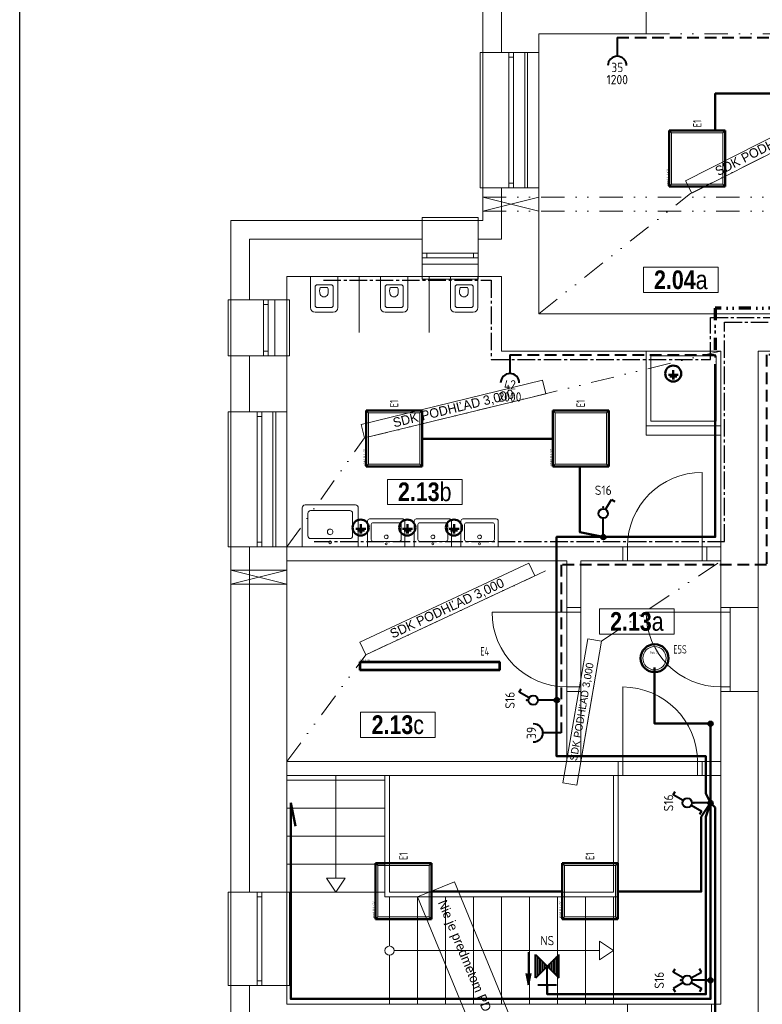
# Model space of a CAD drawing. Header units: millimetres. Extents: x 15895 to 58613, y -11754 to 79916.
# Tile 2 of 21: x 15895 to 23855, y -808 to 9742. Entities that reach past the tile are written whole.
import ezdxf
from ezdxf.enums import TextEntityAlignment as Align

# ---------------------------------------------------------------- set-up
doc = ezdxf.new("R2010")
doc.units = ezdxf.units.MM
for name, pattern in [('DASHED2', [0.375, 0.25, -0.125]), ('DGN STYLE 4', [1.514702, 0.756878, -0.378439, 0.000946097, -0.378439]), ('DIVIDE', [1.25, 0.5, -0.25, 0, -0.25, 0, -0.25]), ('DĚLICÍ2', [15.875, 6.35, -3.175, 0, -3.175, 0, -3.175]), ('STŘEDOVÁ2', [1.125, 0.75, -0.125, 0.125, -0.125])]:
    doc.linetypes.add(name, pattern=pattern)
doc.layers.get('0').update_dxf_attribs({"linetype": 'CONTINUOUS'})
doc.layers.get('DEFPOINTS').update_dxf_attribs({"linetype": 'CONTINUOUS'})
for name, color, linetype, lineweight in [('- zariadenie', 30, 'CONTINUOUS', 0), ('1-BLESKOZVOD', 1, 'CONTINUOUS', 50), ('1-ENN - SILN. ŽLABY', 165, 'CONTINUOUS', 70), ('1-ENN-SVETLÁ', 4, 'CONTINUOUS', 40), ('1-ENN-ZÁSUVKY', 1, 'CONTINUOUS', 40), ('1-ENNsvietidlá', 7, 'CONTINUOUS', 50), ('2DE_TXTMARK', 41, 'CONTINUOUS', 18), ('CP_DETAL', 33, 'CONTINUOUS', 18), ('EL1', 7, 'CONTINUOUS', 30), ('EL2', 7, 'CONTINUOUS', 40), ('EL3', 4, 'CONTINUOUS', 40), ('ELEKTRO NN', 1, 'CONTINUOUS', 40), ('HLAVNÉ POSPÁJANIE - TRASY', 30, 'DGN STYLE 4', 30), ('tenka', 7, 'CONTINUOUS', 0), ('ZÁSUVKY', 4, 'CONTINUOUS', 35)]:
    doc.layers.add(name, color=color, linetype=linetype, lineweight=lineweight)
doc.layers.add('2DE_TXTLUM', color=7, linetype='CONTINUOUS')
doc.styles.add('1-50_ce_2mm_100', font='GOTHIC.TTF', dxfattribs={"height": 100})
doc.styles.add('CP_ATTR', font='isocp.shx')
doc.styles.get("Standard").update_dxf_attribs({"font": 'isocp.shx'})

# ---------------------------------------------------------------- blocks, each defined once
blk = doc.blocks.new('*T389')
at = {"layer": 'DEFPOINTS', "color": 8, "lineweight": 0}
for p, q in [((0, 0), (800, 0)), ((0, 0), (0, -271)), ((800, 0), (800, -271)), ((0, -271), (800, -271))]:
    blk.add_line(p, q, dxfattribs=at)
at = {"layer": 'tenka', "color": 0, "insert": (400, -135), "char_height": 200, "width": 796, "attachment_point": 5, "style": '1-50_ce_2mm_100'}
blk.add_mtext('{\\fTechnicLite|b1|i0|c2|p2;\\C256;2.04\\fArial Narrow|b0|i0|c0|p34;a}', dxfattribs=at)
blk = doc.blocks.new('*T397')
at = {"layer": 'DEFPOINTS', "color": 8, "lineweight": 0}
for p, q in [((0, 0), (800, 0)), ((0, 0), (0, -271)), ((800, 0), (800, -271)), ((0, -271), (800, -271))]:
    blk.add_line(p, q, dxfattribs=at)
at = {"layer": 'tenka', "color": 0, "insert": (400, -135), "char_height": 200, "width": 796, "attachment_point": 5, "style": '1-50_ce_2mm_100'}
blk.add_mtext('{\\fTechnicLite|b1|i0|c2|p2;\\C256;2.13\\fArial Narrow|b0|i0|c238|p34;c}', dxfattribs=at)
blk = doc.blocks.new('*T403')
at = {"layer": 'DEFPOINTS', "color": 8, "lineweight": 0}
for p, q in [((0, 0), (396, 163)), ((396, 163), (987, -1270)), ((0, 0), (591, -1433)), ((591, -1433), (987, -1270))]:
    blk.add_line(p, q, dxfattribs=at)
at = {"layer": 'tenka', "color": 0, "insert": (493, -635), "char_height": 100, "width": 1546, "attachment_point": 5, "rotation": 292.4061, "style": '1-50_ce_2mm_100'}
blk.add_mtext('Nie je predmetom PD ', dxfattribs=at)
blk = doc.blocks.new('fdgfdsgdfs')
at = {"layer": '- zariadenie'}
for p, q in [((1096715, -605249), (1096520, -605249)), ((1096470, -605299), (1096470, -605634)), ((1096520, -605324), (1096520, -605519)), ((1096690, -605299), (1096545, -605299)), ((1096715, -605519), (1096715, -605324)), ((1096765, -605634), (1096765, -605299)), ((1096690, -605544), (1096545, -605544)), ((1096621, -605515), (1096582, -605515)), ((1096621, -605515), (1096659, -605515)), ((1096470, -605634), (1096765, -605634))]:
    blk.add_line(p, q, dxfattribs=at)
for centre, radius, start, end in [((1096520, -605299), 50, 90, 180), ((1096715, -605299), 50, 0, 90), ((1096545, -605324), 25, 90, 180), ((1096690, -605324), 25, 0, 90), ((1096700, -605473), 126, 164.6539, 199.755), ((1096617, -605456), 41.5, 84.2198, 156.4961), ((1096624, -605456), 41.5, 23.5039, 95.7802), ((1096541, -605473), 126, 340.245, 15.346), ((1096545, -605519), 25, 180, 270), ((1096690, -605519), 25, 270, 0)]:
    blk.add_arc(centre, radius, start, end, dxfattribs=at)
blk = doc.blocks.new('u 600x450')
for p, q in [((300, 0), (-300, 0)), ((-300, 0), (-300, -420)), ((210, -90), (-210, -90)), ((300, -420), (300, 0)), ((-240, -120), (-240, -360)), ((240, -360), (240, -120)), ((-210, -390), (210, -390)), ((-270, -450), (270, -450))]:
    blk.add_line(p, q)
blk.add_circle((0, -50), 15)
for centre, start, end in [((-210, -120), 90, 180), ((210, -120), 360, 90), ((-270, -420), 180, 270), ((-210, -360), 180, 270), ((210, -360), 270, 360), ((270, -420), 270, 360)]:
    blk.add_arc(centre, 30, start, end)
for start_param, end_param in [(4.457203, 7.598795), (1.31561, 4.457203)]:
    blk.add_ellipse((-1, -162), major_axis=(-29, -7.6), ratio=1, start_param=start_param, end_param=end_param)
blk = doc.blocks.new('*T423')
at = {"layer": 'DEFPOINTS', "color": 8, "lineweight": 0}
for p, q in [((0, 0), (800, 0)), ((0, 0), (0, -271)), ((800, 0), (800, -271)), ((0, -271), (800, -271))]:
    blk.add_line(p, q, dxfattribs=at)
at = {"layer": 'tenka', "color": 0, "insert": (400, -135), "char_height": 200, "width": 796, "attachment_point": 5, "style": '1-50_ce_2mm_100'}
blk.add_mtext('{\\fTechnicLite|b1|i0|c2|p2;\\C256;2.13\\fArial Narrow|b0|i0|c238|p34;b}', dxfattribs=at)
blk = doc.blocks.new('*T424')
at = {"layer": 'DEFPOINTS', "color": 8, "lineweight": 0}
for p, q in [((0, 0), (800, 0)), ((0, 0), (0, -271)), ((800, 0), (800, -271)), ((0, -271), (800, -271))]:
    blk.add_line(p, q, dxfattribs=at)
at = {"layer": 'tenka', "color": 0, "insert": (400, -135), "char_height": 200, "width": 796, "attachment_point": 5, "style": '1-50_ce_2mm_100'}
blk.add_mtext('{\\fTechnicLite|b1|i0|c2|p2;\\C256;2.13\\fArial Narrow|b0|i0|c238|p34;a}', dxfattribs=at)
blk = doc.blocks.new('*T429')
at = {"layer": 'DEFPOINTS', "color": 8, "lineweight": 0}
for p, q in [((-148, 25), (118, 1567)), ((0, 0), (265, 1542)), ((265, 1542), (118, 1567)), ((0, 0), (-148, 25))]:
    blk.add_line(p, q, dxfattribs=at)
at = {"layer": 'tenka', "color": 0, "insert": (59, 784), "char_height": 80, "width": 1560.27, "attachment_point": 5, "rotation": 80.2337, "style": '1-50_ce_2mm_100'}
blk.add_mtext('SDK PODHĽAD 3,000', dxfattribs=at)
blk = doc.blocks.new('*T430')
at = {"layer": 'DEFPOINTS', "color": 8, "lineweight": 0}
for p, q in [((-36, 146), (1907, 620)), ((1943, 474), (1907, 620)), ((0, 0), (1943, 474)), ((0, 0), (-36, 146))]:
    blk.add_line(p, q, dxfattribs=at)
at = {"layer": 'tenka', "color": 0, "insert": (954, 310), "char_height": 100, "width": 1996, "attachment_point": 5, "rotation": 13.7155, "style": '1-50_ce_2mm_100'}
blk.add_mtext('SDK PODHĽAD 3,000', dxfattribs=at)
blk = doc.blocks.new('*T431')
at = {"layer": 'DEFPOINTS', "color": 8, "lineweight": 0}
for p, q in [((-63, 136), (1749, 982)), ((1812, 846), (1749, 982)), ((0, 0), (1812, 846)), ((0, 0), (-63, 136))]:
    blk.add_line(p, q, dxfattribs=at)
at = {"layer": 'tenka', "color": 0, "insert": (874, 491), "char_height": 100, "width": 1996, "attachment_point": 5, "rotation": 25.0155, "style": '1-50_ce_2mm_100'}
blk.add_mtext('SDK PODHĽAD 3,000', dxfattribs=at)
blk = doc.blocks.new('*T432')
at = {"layer": 'DEFPOINTS', "color": 8, "lineweight": 0}
for p, q in [((-68, 134), (1716, 1038)), ((1784, 904), (1716, 1038)), ((0, 0), (1784, 904)), ((0, 0), (-68, 134))]:
    blk.add_line(p, q, dxfattribs=at)
at = {"layer": 'tenka', "color": 0, "insert": (858, 519), "char_height": 100, "width": 1996, "attachment_point": 5, "rotation": 26.8656, "style": '1-50_ce_2mm_100'}
blk.add_mtext('SDK PODHĽAD 3,000', dxfattribs=at)
blk = doc.blocks.new('LED panel 600x600')
for p, q in [((0, 600), (0, 0)), ((600, 600), (0, 600)), ((600, 0), (600, 600)), ((0, 0), (600, 0))]:
    blk.add_line(p, q)
at = {"layer": 'CP_DETAL'}
for p, q in [((25, 575), (0, 600)), ((25, 575), (25, 25)), ((575, 575), (25, 575)), ((575, 575), (600, 600)), ((575, 575), (575, 25)), ((25, 25), (0, 0)), ((25, 25), (575, 25)), ((575, 25), (600, 0))]:
    blk.add_line(p, q, dxfattribs=at)
at = {"linetype": 'ByBlock', "style": 'CP_ATTR', "flags": 9}
for tag in ['TEXT_10', 'TEXT_09', 'TEXT_08', 'TEXT_07', 'TEXT_06', 'TEXT_05', 'TEXT_04', 'TEXT_03', 'TEXT_02', 'TEXT_01', 'SHAPE', 'LAMPTYPE', 'COLOR_LIGHT', 'IP', 'COLOR_TEMP', 'LIGHT_EFFICACY', 'FLUX', 'OTHER', 'WEIGHT', 'VOLTAGE', 'POWER', 'CHARACTER', 'ORDER-NO', 'PRODUCT-TYPE', 'ARTICLE', 'PRODUCER', 'NRLAMPS', 'GROUP', 'NAME']:
    blk.add_attdef(tag, text='', height=0.000000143, dxfattribs=at).set_placement((300, 300), align=Align.MIDDLE_LEFT)
at = {"layer": '2DE_TXTLUM', "style": 'CP_ATTR', "width": 0.8, "flags": 8}
blk.add_attdef('NUMBER', text='', height=90, dxfattribs=at).set_placement((636, 300), align=Align.MIDDLE_LEFT)
at = {"layer": '2DE_TXTMARK', "linetype": 'ByBlock', "style": 'CP_ATTR', "width": 0.8, "flags": 8}
blk.add_attdef('MARK1', text='', height=20, dxfattribs=at).set_placement((0, 620), align=Align.MIDDLE_LEFT)
blk = doc.blocks.new('Venus 60')
for p, q in [((0, 44), (0, -44)), ((0, 44), (1500, 44)), ((1500, 44), (1500, -44)), ((0, -44), (1500, -44))]:
    blk.add_line(p, q)
at = {"layer": 'CP_DETAL'}
for p, q in [((10, 34), (1490, 34)), ((10, 34), (10, -34)), ((1490, 34), (1490, -34)), ((10, -34), (1490, -34))]:
    blk.add_line(p, q, dxfattribs=at)
at = {"linetype": 'ByBlock', "style": 'CP_ATTR', "flags": 9}
for tag in ['TEXT_10', 'TEXT_09', 'TEXT_08', 'TEXT_07', 'TEXT_06', 'TEXT_05', 'TEXT_04', 'TEXT_03', 'TEXT_02', 'TEXT_01', 'SHAPE', 'LAMPTYPE', 'COLOR_LIGHT', 'IP', 'COLOR_TEMP', 'LIGHT_EFFICACY', 'FLUX', 'OTHER', 'WEIGHT', 'VOLTAGE', 'POWER', 'CHARACTER', 'ORDER-NO', 'PRODUCT-TYPE', 'ARTICLE', 'PRODUCER', 'NRLAMPS', 'GROUP', 'NAME']:
    blk.add_attdef(tag, text='', height=0.000000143, dxfattribs=at).set_placement((600, 0), align=Align.MIDDLE_LEFT)
at = {"layer": '2DE_TXTLUM', "style": 'CP_ATTR', "width": 0.8, "flags": 8}
blk.add_attdef('NUMBER', text='', height=90, dxfattribs=at).set_placement((1528, 0), align=Align.MIDDLE_LEFT)
at = {"layer": '2DE_TXTMARK', "linetype": 'ByBlock', "style": 'CP_ATTR', "width": 0.8, "flags": 8}
blk.add_attdef('MARK1', text='', height=20, dxfattribs=at).set_placement((0, 64), align=Align.MIDDLE_LEFT)
blk = doc.blocks.new('Pluto 20')
blk.add_circle((0, 0), 150)
at = {"layer": 'CP_DETAL'}
blk.add_circle((0, 0), 125, dxfattribs=at)
at = {"linetype": 'ByBlock', "style": 'CP_ATTR', "flags": 9}
for tag in ['TEXT_10', 'TEXT_09', 'TEXT_08', 'TEXT_07', 'TEXT_06', 'TEXT_05', 'TEXT_04', 'TEXT_03', 'TEXT_02', 'TEXT_01', 'SHAPE', 'LAMPTYPE', 'COLOR_LIGHT', 'IP', 'COLOR_TEMP', 'LIGHT_EFFICACY', 'FLUX', 'OTHER', 'WEIGHT', 'VOLTAGE', 'POWER', 'CHARACTER', 'ORDER-NO', 'PRODUCT-TYPE', 'ARTICLE', 'PRODUCER', 'NRLAMPS', 'GROUP', 'NAME']:
    blk.add_attdef(tag, text='', height=0.000000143, dxfattribs=at).set_placement((-4, -4), align=Align.MIDDLE_LEFT)
at = {"layer": '2DE_TXTLUM', "style": 'CP_ATTR', "width": 0.8, "flags": 8}
blk.add_attdef('NUMBER', text='', height=90, dxfattribs=at).set_placement((200, 95), align=Align.MIDDLE_LEFT)
at = {"layer": '2DE_TXTMARK', "linetype": 'ByBlock', "style": 'CP_ATTR', "width": 0.8, "flags": 8}
blk.add_attdef('MARK1', text='', height=20, dxfattribs=at).set_placement((-50, 60), align=Align.MIDDLE_LEFT)
blk = doc.blocks.new('spínač 1')
at = {"linetype": 'Continuous'}
blk.add_point((0, 2.4), dxfattribs=at)
at = {"layer": 'EL2', "linetype": 'Continuous'}
for p, q in [((0.5, 1.87), (1.75, 4.03)), ((1.75, 4.03), (2.47, 3.61))]:
    blk.add_line(p, q, dxfattribs=at)
blk.add_circle((0, 1), 1, dxfattribs=at)
at = {"layer": 'EL1', "linetype": 'Continuous', "flags": 8}
blk.add_attdef('POPIS', text='', height=2, dxfattribs=at).set_placement((0, 7), align=Align.MIDDLE)
at = {"layer": 'EL1', "linetype": 'Continuous', "flags": 1}
blk.add_attdef('ZARIZENI', (0, 1.2), '', height=2, dxfattribs=at)
at = {"layer": 'EL1', "flags": 8}
blk.add_attdef('DRUH', (2, 0.5), '', height=1.7, dxfattribs=at)
blk = doc.blocks.new('ELJV8')
at = {"layer": 'EL2'}
for p, q in [((-1, 0), (1, 0)), ((-0.912758, 0.4085), (0.912758, 0.4085)), ((-0.588496, 0.8085), (0.588496, 0.8085)), ((-0.920178, -0.3915), (0.920178, -0.3915)), ((-0.613458, -0.7915), (0.611169, -0.7915))]:
    blk.add_line(p, q, dxfattribs=at)
at = {"layer": 'EL2', "linetype": 'Continuous'}
blk.add_circle((0, 0), 1, dxfattribs=at)
at = {"layer": 'EL1', "linetype": 'Continuous', "flags": 1}
blk.add_attdef('KRABICE', (-0.013458, 0.0085), '', height=2, dxfattribs=at)
at = {"layer": 'EL1', "flags": 8}
blk.add_attdef('DRUH', (1.686542, -0.7915), '', height=1.7, dxfattribs=at)
blk = doc.blocks.new('spínač 6')
at = {"linetype": 'Continuous'}
blk.add_point((0, 2.4), dxfattribs=at)
blk.add_point((0, 2.4), dxfattribs=at)
blk.add_point((0, 2.4), dxfattribs=at)
at = {"layer": 'EL2', "linetype": 'Continuous'}
for p, q in [((0.5, 1.87), (1.75, 4.03)), ((1.75, 4.03), (2.47, 3.61)), ((-0.5, 0.13), (-1.75, -2.03)), ((-1.75, -2.03), (-2.47, -1.61))]:
    blk.add_line(p, q, dxfattribs=at)
blk.add_circle((0, 1), 1, dxfattribs=at)
at = {"layer": 'EL1', "linetype": 'Continuous', "flags": 8}
blk.add_attdef('POPIS', text='', height=2, dxfattribs=at).set_placement((0, 7), align=Align.MIDDLE)
at = {"layer": 'EL1', "linetype": 'Continuous', "flags": 1}
blk.add_attdef('ZARIZENI', (0, 1.2), '', height=2, dxfattribs=at)
at = {"layer": 'EL1', "flags": 8}
blk.add_attdef('DRUH', (2, 0.5), '', height=1.7, dxfattribs=at)
blk = doc.blocks.new('spínač 7')
at = {"layer": 'EL2', "linetype": 'Continuous'}
for p, q in [((-1.75, 4.03), (-2.47, 3.61)), ((-0.5, 1.87), (-1.75, 4.03)), ((0.5, 1.87), (1.75, 4.03)), ((1.75, 4.03), (2.47, 3.61)), ((-0.5, 0.13), (-1.75, -2.03)), ((0.5, 0.13), (1.75, -2.03)), ((-1.75, -2.03), (-2.47, -1.61)), ((1.75, -2.03), (2.47, -1.61))]:
    blk.add_line(p, q, dxfattribs=at)
blk.add_circle((0, 1), 1, dxfattribs=at)
blk.add_point((0, 2.4), dxfattribs=at)
blk.add_point((0, 2.4), dxfattribs=at)
at = {"layer": 'EL1', "linetype": 'Continuous', "flags": 8}
blk.add_attdef('POPIS', text='', height=2, dxfattribs=at).set_placement((0, 7), align=Align.MIDDLE)
at = {"layer": 'EL1', "linetype": 'Continuous', "flags": 1}
blk.add_attdef('ZARIZENI', (0, 1.2), '', height=2, dxfattribs=at)
at = {"layer": 'EL1', "flags": 8}
blk.add_attdef('DRUH', (2, 0.5), '', height=1.7, dxfattribs=at)
blk = doc.blocks.new('cpel_2590b_fhmd44h')
blk.add_arc((0, -2.5), 2.5, 0, 180)
at = {"linetype": 'ByBlock', "style": 'CP_ATTR', "flags": 9}
for tag in ['NAME', 'GROUP', 'NUMBER', 'PRODUCER', 'ARTICLE', 'PRODUCT-TYPE', 'ORDER-NO', 'CHARACTER', 'POWER', 'VOLTAGE', 'WEIGHT', 'OTHER']:
    blk.add_attdef(tag, text='', height=0.000625, dxfattribs=at).set_placement((-2.5, -2.5), align=Align.MIDDLE_LEFT)
blk = doc.blocks.new('CPEL_socket_02x_fhmd44h')
blk.add_line((0, 0), (0, -0.4))
at = {"xscale": 0.08, "yscale": 0.08, "zscale": 0.08}
blk.add_blockref('cpel_2590b_fhmd44h', (0, -0.4), dxfattribs=at)
at = {"linetype": 'ByBlock', "style": 'CP_ATTR', "flags": 9}
for tag, p in [('ORDER-NO', (-0.176, -0.301)), ('CHARACTER', (-0.176, -0.3)), ('NAME', (-0.176, -0.3)), ('GROUP', (-0.175, -0.301)), ('NUMBER', (-0.176, -0.301)), ('PRODUCER', (-0.175, -0.3)), ('ARTICLE', (-0.175, -0.3)), ('PRODUCT-TYPE', (-0.176, -0.301)), ('POWER', (-0.175, -0.301)), ('VOLTAGE', (-0.175, -0.301)), ('WEIGHT', (-0.175, -0.3)), ('OTHER', (-0.175, -0.3)), ('FUNCTION', (-0.175, -0.301)), ('LINK', (-0.176, -0.301))]:
    blk.add_attdef(tag, text='', height=0.000625, dxfattribs=at).set_placement(p, align=Align.MIDDLE_LEFT)
at = {"style": 'CP_ATTR', "flags": 12}
for tag, p in [('m', (0.34, -0.3)), ('n', (0, -0.64))]:
    blk.add_attdef(tag, text='', height=0.2, dxfattribs=at).set_placement(p, align=Align.MIDDLE_CENTER)
blk = doc.blocks.new('NS nastenné')
at = {"layer": 'EL2', "linetype": 'Continuous'}
for p, q in [((-4, 7), (-4, 0)), ((-4.5, 2.499999), (-4, 0)), ((-4, 0), (-3.499999, 2.5))]:
    blk.add_line(p, q, dxfattribs=at)
at = {"layer": 'EL3', "linetype": 'Continuous'}
for p, q in [((-2.5, 1.5), (-2.5, 6.5)), ((-2.474874, 1.525126), (2.474874, 6.474874)), ((-2.474874, 6.474874), (2.474874, 1.525126)), ((2.5, 1.5), (2.5, 6.5)), ((-2, 2), (-2, 6)), ((-1.5, 2.5), (-1.5, 5.5)), ((-1, 3), (-1, 5)), ((-0.5, 3.5), (-0.5, 4.5)), ((0.5, 3.5), (0.5, 4.5)), ((1, 3), (1, 5)), ((1.5, 2.5), (1.5, 5.5)), ((2, 2), (2, 6)), ((0, 0), (0, 4)), ((-2, 0), (2, 0))]:
    blk.add_line(p, q, dxfattribs=at)
at = {"layer": 'EL1', "flags": 8}
blk.add_attdef('POPIS', text='', height=2, dxfattribs=at).set_placement((0, 9.5), align=Align.MIDDLE)
at = {"layer": 'EL1', "linetype": 'Continuous', "flags": 1}
blk.add_attdef('SVITIDLO', (0, 4), '', height=2, dxfattribs=at)
blk = doc.blocks.new('ekvipotencial')
for p, q in [((2, -26), (2, 74)), ((-105, -26), (109, -26)), ((-71, -64), (79, -64)), ((-22, -102), (29, -102))]:
    blk.add_line(p, q)
blk.add_circle((0, 0), 172)

msp = doc.modelspace()

# ---------------------------------------------------------------- linework, layer by layer
msp.add_lwpolyline([(47395, 17946), (15895, 17946), (15895, -11754), (47395, -11754)], close=True)
at = {"layer": '1-ENN - SILN. ŽLABY', "linetype": 'DĚLICÍ2', "ltscale": 20}
msp.add_lwpolyline([(29450, 6650), (23350, 6650), (23350, 6050)], dxfattribs=at)
at = {"layer": '1-ENN-SVETLÁ'}
for p, q in [((22150, 4200), (22150, 4400)), ((21650, 2450), (21450, 2450)), ((23300, 1350), (23100, 1350)), ((23300, -550), (23100, -550))]:
    msp.add_line(p, q, dxfattribs=at)
at = {"layer": '1-ENN-SVETLÁ', "linetype": 'Continuous', "lineweight": 50}
for points in [[(23350, 8550), (23350, 8550), (23350, 8950), (24000, 8950), (26300, 8950), (26300, 9150), (26350, 9350), (26350, 6850)], [(23350, 6050), (23350, 4200), (22150, 4200), (21650, 4200), (21650, 2450)], [(20200, 5250), (21600, 5250)], [(21900, 4950), (21900, 4250), (22150, 4200)], [(23300, 2200), (22700, 2200), (22700, 2800)], [(21650, 2450), (21650, 1850), (23250, 1850), (23250, 1450), (23300, 1350), (23300, 2200)], [(18800, 1350), (18800, -750), (23300, -750), (23300, 1350), (23200, 1200), (23200, 400), (22300, 400)], [(18800, 1350), (18850, 1100)], [(21550, -600), (21550, -700), (23250, -700), (23250, 1200), (23300, 1350)], [(22300, -2350), (22500, -2350), (22500, -1250), (22250, -1200), (23350, -1200), (23350, 1300)], [(23300, 1350), (23350, 1300)], [(20300, 400), (21700, 400)]]:
    msp.add_lwpolyline(points, dxfattribs=at)
at = {"layer": '1-ENN-ZÁSUVKY', "linetype": 'DASHED2', "ltscale": 500}
for points in [[(22300, 9550), (27200, 9550)], [(27050, 6650), (27050, 6150), (23900, 6150), (23900, 5350), (23900, 3900), (21700, 3900), (21700, 2100)], [(21150, 6150), (23350, 6150)]]:
    msp.add_lwpolyline(points, dxfattribs=at)
at = {"layer": 'HLAVNÉ POSPÁJANIE - TRASY', "linetype": 'STŘEDOVÁ2', "ltscale": 250}
for points in [[(19150, 6950), (20950, 6950), (20950, 6100), (23300, 6100), (23300, 6550), (24300, 6550)], [(19050, 4150), (23450, 4150), (23450, 6500), (24350, 6500)]]:
    msp.add_lwpolyline(points, dxfattribs=at)
at = {"layer": 'tenka'}
for p, q in [((20859, 16892), (20859, 9392)), ((22609, 9892), (22609, 9592)), ((21459, 9592), (22609, 9592)), ((21459, 9592), (21459, 9392)), ((20859, 9392), (21459, 9392)), ((21139, 9392), (21139, 7942)), ((21189, 9392), (21189, 7942)), ((21339, 7942), (21339, 9392)), ((21139, 9342), (21189, 9342)), ((20859, 7942), (20859, 7592)), ((20859, 7942), (21459, 7942)), ((21139, 7992), (21189, 7992)), ((21459, 7942), (21459, 6592)), ((18159, 7592), (18159, 6742)), ((18159, 7592), (20209, 7592)), ((20209, 6992), (20209, 7592)), ((20809, 7592), (20859, 7592)), ((20809, 7592), (20809, 6992)), ((20809, 7242), (20209, 7242)), ((20809, 7192), (20209, 7192)), ((20259, 7242), (20259, 7192)), ((20759, 7242), (20759, 7192)), ((20209, 6992), (18759, 6992)), ((18759, 6742), (18759, 6992)), ((19534, 6992), (19534, 6392)), ((20284, 6992), (20284, 6392)), ((21059, 6992), (20809, 6992)), ((21059, 6992), (21059, 6192)), ((18159, 6742), (18759, 6742)), ((18509, 6742), (18509, 6142)), ((18509, 6692), (18559, 6692)), ((18559, 6742), (18559, 6142)), ((24729, 6592), (21459, 6592)), ((18159, 6142), (18759, 6142)), ((18159, 6142), (18159, 5542)), ((18509, 6192), (18559, 6192)), ((18759, 6142), (18759, 5542)), ((21059, 6192), (23409, 6192)), ((23409, 6192), (23409, 5392)), ((23809, 6192), (27809, 6192)), ((23809, 6192), (23809, 3442)), ((18159, 5542), (18759, 5542)), ((18439, 5542), (18439, 4092)), ((18439, 5492), (18489, 5492)), ((18489, 5542), (18489, 4092)), ((18639, 4092), (18639, 5542)), ((22609, 5392), (22609, 5292)), ((22609, 5392), (23409, 5392)), ((23409, 5392), (23409, 5292)), ((22609, 5292), (23409, 5292)), ((23409, 5292), (23409, 4092)), ((23209, 4892), (23209, 3942)), ((18439, 4142), (18489, 4142)), ((18159, 4092), (18759, 4092)), ((18159, 4092), (18159, 392)), ((18759, 4092), (22359, 4092)), ((18759, 3942), (18759, 4092)), ((22359, 4092), (22359, 3942)), ((23259, 4092), (22359, 4092)), ((22409, 4092), (22409, 3942)), ((23259, 4092), (23259, 3942)), ((23259, 4092), (23409, 4092)), ((23409, 3942), (23409, 4092)), ((18759, 3942), (18759, 1792)), ((18759, 3942), (21759, 3942)), ((21759, 3942), (21759, 3442)), ((21909, 3942), (21909, 3442)), ((21909, 3942), (22359, 3942)), ((22359, 3942), (23259, 3942)), ((23259, 3942), (23409, 3942)), ((23409, 3942), (23409, 3442)), ((20959, 3392), (21909, 3392)), ((21759, 3442), (21909, 3442)), ((21759, 2542), (21759, 3442)), ((21909, 3442), (21909, 2542)), ((23509, 3392), (22609, 3392)), ((23809, 3442), (23409, 3442)), ((23409, 2542), (23409, 3442)), ((23509, 3442), (23509, 2542)), ((21759, 2592), (21909, 2592)), ((21759, 2542), (21759, 1792)), ((21759, 2542), (21909, 2542)), ((21909, 2542), (21909, 1792)), ((22359, 2592), (22359, 1642)), ((23509, 2592), (23409, 2592)), ((23809, 2542), (23409, 2542)), ((23409, 2542), (23409, 1792)), ((23809, 2542), (23809, -958)), ((18759, 1792), (21759, 1792)), ((18759, 1642), (18759, 1792)), ((21909, 1792), (21759, 1792)), ((21909, 1792), (22309, 1792)), ((22309, 1792), (22309, 1642)), ((22309, 1792), (23209, 1792)), ((23159, 1792), (23159, 1642)), ((23209, 1792), (23409, 1792)), ((23209, 1792), (23209, 1642)), ((23409, 1642), (23409, 1792)), ((18759, 1642), (22309, 1642)), ((18759, 1642), (18759, 392)), ((19809, 1592), (18759, 1592)), ((19284, 1642), (19284, 542)), ((23209, 1642), (22309, 1642)), ((23209, 1642), (23409, 1642)), ((23409, 1642), (23409, -808)), ((19809, 1292), (18759, 1292)), ((19809, 992), (18759, 992)), ((19809, 692), (18759, 692)), ((19184, 542), (19384, 542)), ((19284, 542), (19284, 542)), ((18759, 392), (18159, 392)), ((18439, 392), (18439, -608)), ((18439, 342), (18489, 342)), ((18489, 392), (18489, -608)), ((19809, 392), (18759, 392)), ((22109, -333), (22109, -133)), ((19909, -233), (22109, -233)), ((22109, -233), (22109, -233)), ((18159, -608), (18159, -4108)), ((18759, -608), (18159, -608)), ((18439, -558), (18489, -558)), ((18759, -608), (18759, -808)), ((18759, -808), (22409, -808)), ((22409, -1108), (22409, -808)), ((23309, -808), (23409, -808)), ((23309, -1108), (23309, -808))]:
    msp.add_line(p, q, dxfattribs=at)
at = {"layer": 'tenka', "linetype": 'Continuous'}
for p, q in [((21059, 16692), (21059, 9392)), ((21059, 7942), (21059, 7392)), ((18359, 7392), (18359, 6742)), ((18359, 7392), (20209, 7392)), ((20809, 7392), (21059, 7392)), ((18359, 6142), (18359, 5542)), ((18359, 4092), (18359, 392)), ((19809, 1642), (19809, 342)), ((19859, 1642), (19859, 392)), ((22259, 1642), (22259, 392)), ((22309, 1642), (22309, 342)), ((19284, 392), (19184, 542)), ((19284, 392), (19384, 542)), ((19809, 342), (22309, 342)), ((19859, 392), (22259, 392)), ((19859, 342), (19859, -183)), ((20159, 342), (20159, -808)), ((20459, 342), (20459, -808)), ((20759, 342), (20759, -808)), ((21059, 342), (21059, -808)), ((21359, 342), (21359, -808)), ((21659, 342), (21659, -808)), ((21959, 342), (21959, -808)), ((22259, 342), (22259, -808)), ((22259, -233), (22109, -133)), ((19859, -283), (19859, -808)), ((22259, -233), (22109, -333)), ((18359, -608), (18359, -3908))]:
    msp.add_line(p, q, dxfattribs=at)
at = {"layer": 'tenka', "linetype": 'DIVIDE', "ltscale": 500}
for p, q in [((22609, 9592), (25209, 9592)), ((23086, 7880), (26479, 9592)), ((20859, 7842), (24879, 7842)), ((21459, 6592), (23086, 7880)), ((20859, 7692), (24879, 7692)), ((19592, 5260), (23409, 6192)), ((18759, 4092), (19592, 5260)), ((19605, 2937), (21759, 3942)), ((22132, 3082), (23409, 3942)), ((18759, 1792), (19605, 2937))]:
    msp.add_line(p, q, dxfattribs=at)
at = {"layer": 'tenka', "ltscale": 3}
for p, q in [((20859, 7942), (20859, 9392)), ((21309, 7942), (21309, 9392)), ((20859, 7692), (21459, 7842)), ((20859, 7842), (21459, 7692)), ((20209, 7592), (20809, 7592)), ((20209, 7122), (20809, 7122)), ((20209, 6992), (20809, 6992)), ((18159, 6142), (18159, 6742)), ((18629, 6142), (18629, 6742)), ((18759, 6142), (18759, 6742)), ((18159, 4092), (18159, 5542)), ((18609, 4092), (18609, 5542)), ((18159, 3842), (18759, 3842)), ((18159, 3692), (18759, 3842)), ((18159, 3842), (18759, 3692)), ((18159, 3692), (18759, 3692)), ((18159, -608), (18159, 392)), ((18759, -608), (18759, 392))]:
    msp.add_line(p, q, dxfattribs=at)
at = {"layer": 'tenka', "ltscale": 300}
for p, q in [((21459, 7942), (21459, 9392)), ((18759, 4092), (18759, 5542)), ((23809, 2542), (23809, 3442)), ((22409, -808), (23309, -808))]:
    msp.add_line(p, q, dxfattribs=at)
at = {"layer": 'tenka', "ltscale": 200}
msp.add_line((21909, 1792), (22132, 3082), dxfattribs=at)
at = {"layer": 'tenka'}
for points in [[(20859, 7942), (20829, 7942), (20829, 9392), (20859, 9392)], [(20209, 7592), (20209, 7622), (20809, 7622), (20809, 7592)], [(20209, 6992), (20209, 6962), (20809, 6962), (20809, 6992)], [(18159, 6142), (18129, 6142), (18129, 6742), (18159, 6742)], [(18759, 6142), (18789, 6142), (18789, 6742), (18759, 6742)], [(18159, 4092), (18129, 4092), (18129, 5542), (18159, 5542)], [(18159, -608), (18129, -608), (18129, 392), (18159, 392)], [(18759, -608), (18789, -608), (18789, 392), (18759, 392)]]:
    msp.add_lwpolyline(points, dxfattribs=at)
for points in [[(22609, 5392), (23409, 5392), (23409, 6192), (22609, 6192)], [(22659, 5442), (23359, 5442), (23359, 6142), (22659, 6142)]]:
    msp.add_lwpolyline(points, close=True, dxfattribs=at)
msp.add_circle((19859, -233), 50, dxfattribs=at)
for centre, start, end in [((23209, 4092), 90, 180), ((21759, 3392), 180, 270), ((23409, 3392), 180, 270), ((22359, 1792), 0, 90)]:
    msp.add_arc(centre, 800, start, end, dxfattribs=at)

# ---------------------------------------------------------------- block references
for name, p in [('*T432', (23099, 7883)), ('*T389', (22581, 7089)), ('*T430', (19592, 5260)), ('*T423', (19837, 4817)), ('*T431', (19605, 2937)), ('*T424', (22110, 3428)), ('*T429', (21866, 1541)), ('*T397', (19548, 2322)), ('*T403', (20159, 342))]:
    msp.add_blockref(name, p)
at = {"layer": '1-BLESKOZVOD', "color": 3, "xscale": 0.5, "yscale": 0.5, "zscale": 0.5}
for p in [(22900, 5950), (19550, 4300), (20050, 4300), (20550, 4300)]:
    msp.add_blockref('ekvipotencial', p, dxfattribs=at)
at = {"layer": '1-ENN-SVETLÁ'}
ref = msp.add_blockref('spínač 6', (23000, 1350), dxfattribs=dict(at, xscale=50, yscale=50, zscale=50, rotation=270))
ref.add_attrib('POPIS', 'S16', dxfattribs={"layer": 'EL1', "linetype": 'Continuous', "height": 100, "rotation": 90, "flags": 8}).set_placement((22850, 1350), align=Align.MIDDLE)
at = {"layer": '1-ENN-SVETLÁ', "xscale": 50, "yscale": 50, "zscale": 50}
for name, p, rotation, values in [('NS nastenné', (21550, -600), 359.9999999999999, {'POPIS': 'NS'}), ('spínač 7', (23100, -550), 90, {'POPIS': 'S16'})]:
    msp.add_blockref(name, p, dxfattribs=dict(at, rotation=rotation)).add_auto_attribs(values)
at = {"layer": '1-ENN-ZÁSUVKY'}
ref = msp.add_blockref('CPEL_socket_02x_fhmd44h', (22300, 9550), dxfattribs=dict(at, xscale=500, yscale=500, zscale=500, rotation=360))
ref.add_attrib('n', '35', dxfattribs={"layer": '0', "height": 100, "style": 'CP_ATTR', "flags": 12}).set_placement((22300, 9230), align=Align.MIDDLE_CENTER)
ref.add_attrib('m', '1200', dxfattribs={"layer": '0', "height": 100, "style": 'CP_ATTR', "flags": 12}).set_placement((22300, 9100), align=Align.MIDDLE_CENTER)
ref = msp.add_blockref('CPEL_socket_02x_fhmd44h', (21150, 6150), dxfattribs=dict(at, xscale=500, yscale=500, zscale=500, rotation=360))
ref.add_attrib('n', '42', dxfattribs={"layer": '0', "height": 100, "style": 'CP_ATTR', "flags": 12}).set_placement((21150, 5830), align=Align.MIDDLE_CENTER)
ref.add_attrib('m', '2000', dxfattribs={"layer": '0', "height": 100, "style": 'CP_ATTR', "flags": 12}).set_placement((21150, 5700), align=Align.MIDDLE_CENTER)
ref = msp.add_blockref('CPEL_socket_02x_fhmd44h', (21700, 2100), dxfattribs=dict(at, xscale=-499.9999999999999, yscale=499.9999999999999, zscale=500, rotation=269.9999999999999))
ref.add_attrib('n', '39', dxfattribs={"layer": '0', "height": 100, "rotation": 90, "style": 'CP_ATTR', "flags": 12}).set_placement((21380, 2100), align=Align.MIDDLE_CENTER)
at = {"layer": '1-ENNsvietidlá', "linetype": 'Continuous', "rotation": 90}
for p in [(23458, 7953), (20208, 4953), (22208, 4953), (20308, 103), (22308, 103)]:
    msp.add_blockref('LED panel 600x600', p, dxfattribs=at).add_auto_attribs({'MARK1': 'Luminel LED 40W', 'NUMBER': 'E1'})
at = {"layer": '1-ENNsvietidlá', "linetype": 'Continuous'}
ref = msp.add_blockref('Venus 60', (19540, 2816), dxfattribs=at)
ref.add_attrib('MARK1', 'Venus 60', dxfattribs={"layer": '2DE_TXTMARK', "linetype": 'ByBlock', "height": 20, "style": 'CP_ATTR', "width": 0.8, "flags": 8}).set_placement((19540, 2880), align=Align.MIDDLE_LEFT)
ref.add_attrib('NUMBER', 'E4', dxfattribs={"layer": '2DE_TXTLUM', "height": 90, "style": 'CP_ATTR', "width": 0.8, "flags": 8}).set_placement((20832, 2974), align=Align.MIDDLE_LEFT)
msp.add_blockref('Pluto 20', (22700, 2900), dxfattribs=at).add_auto_attribs({'MARK1': 'Pluto 20', 'NUMBER': 'E5S'})
at = {"layer": 'ELEKTRO NN'}
ref = msp.add_blockref('spínač 1', (22150, 4400), dxfattribs=dict(at, xscale=50, yscale=50, zscale=50, rotation=359.9999999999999))
ref.add_attrib('POPIS', 'S16', dxfattribs={"layer": 'EL1', "linetype": 'Continuous', "height": 100, "flags": 8}).set_placement((22150, 4700), align=Align.MIDDLE)
ref = msp.add_blockref('spínač 1', (21450, 2450), dxfattribs=dict(at, xscale=50, yscale=50, zscale=50, rotation=89.99999999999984))
ref.add_attrib('POPIS', 'S16', dxfattribs={"layer": 'EL1', "linetype": 'Continuous', "height": 100, "rotation": 90, "flags": 8}).set_placement((21150, 2450), align=Align.MIDDLE)
at = {"layer": 'tenka', "rotation": 180}
for p in [(1115777, -598642), (1116527, -598642), (1117277, -598642)]:
    msp.add_blockref('fdgfdsgdfs', p, dxfattribs=at)
at = {"layer": 'tenka', "linetype": 'Continuous', "xscale": -1, "rotation": 180}
msp.add_blockref('u 600x450', (19224, 4092), dxfattribs=at)
at = {"layer": 'tenka', "linetype": 'Continuous', "xscale": -0.666666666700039, "yscale": 0.666666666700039, "zscale": 0.666666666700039, "rotation": 180}
for p in [(19824, 4092), (20324, 4092), (20824, 4092)]:
    msp.add_blockref('u 600x450', p, dxfattribs=at)
at = {"layer": 'ZÁSUVKY', "ltscale": 2, "xscale": 25, "yscale": 25, "zscale": 25}
msp.add_blockref('ELJV8', (22151, 4198), dxfattribs=at)
for p, rotation in [((21652, 2451), 90), ((23298, 2199), 269.9999999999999), ((23298, 1349), 269.9999999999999), ((23298, -551), 269.9999999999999)]:
    msp.add_blockref('ELJV8', p, dxfattribs=dict(at, rotation=rotation))

doc.saveas('drawing.dxf')
